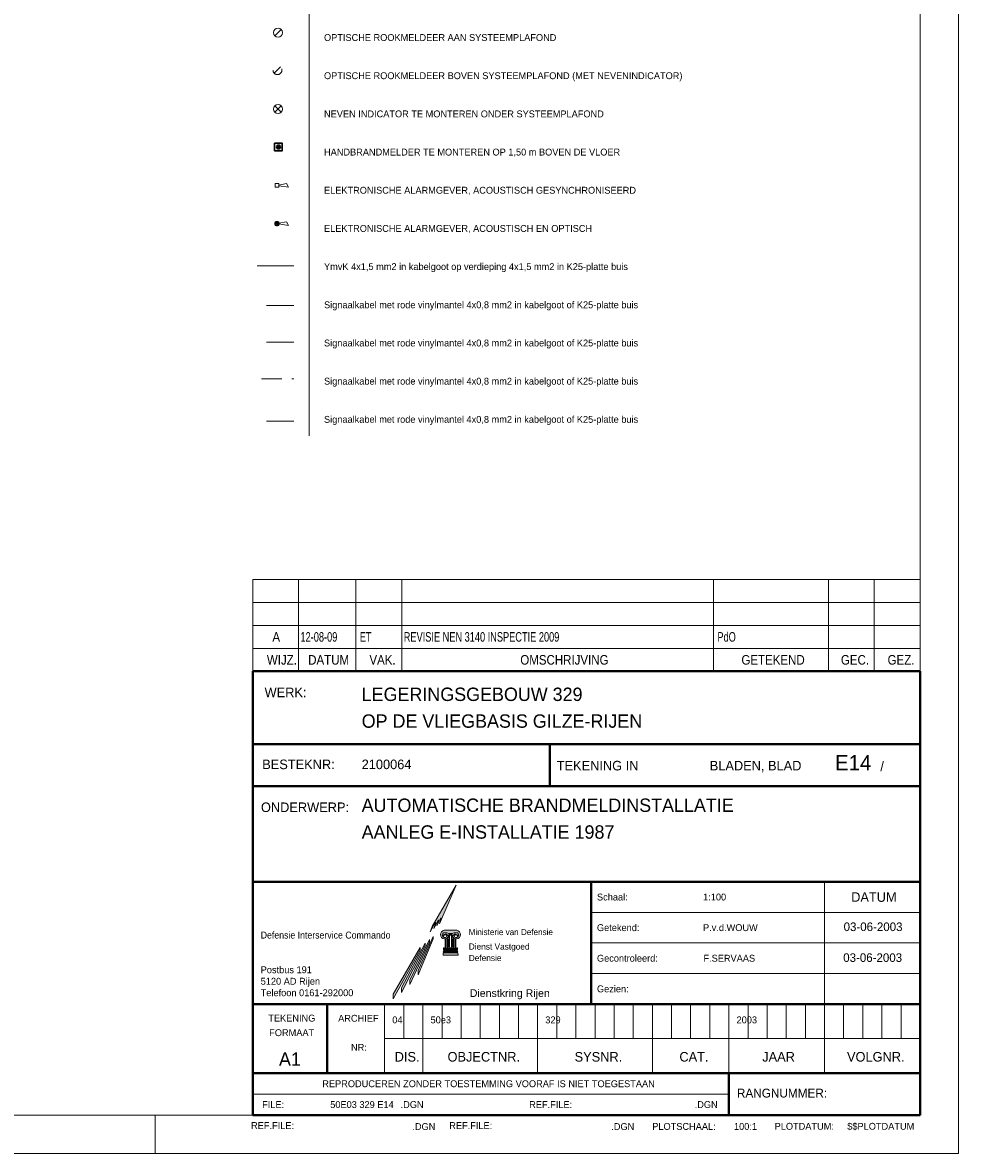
# Model space of a CAD drawing. Header units: millimetres. Extents: x -10 to 169, y 0 to 119.
# Tile 14 of 19: x 120 to 169, y 0 to 59. Entities that reach past the tile are written whole.
import ezdxf
from ezdxf.enums import TextEntityAlignment as Align

# ---------------------------------------------------------------- set-up
doc = ezdxf.new("R2010")
doc.units = ezdxf.units.MM
for name, pattern in [('DGN2', [1.424392, 0.712196, -0.712196]), ('DGN3', [2.136588, 1.424392, -0.712196]), ('DGN4', [2.848784, 1.424392, -0.712196, 0, -0.712196]), ('DGN6', [2.670735, 0, -0.534147, 1.068294, -0.534147, 0, -0.534147]), ('DGN7', [2.848784, 1.424392, -0.534147, 0.356098, -0.534147])]:
    doc.linetypes.add(name, pattern=pattern)
for name, color, linetype in [('11', 7, 'Continuous'), ('19', 7, 'Continuous'), ('31', 7, 'Continuous'), ('KADER', 7, 'Continuous'), ('STEMPEL', 7, 'Continuous'), ('SYMBOLEN', 7, 'Continuous')]:
    doc.layers.add(name, color=color, linetype=linetype)
doc.styles.add('dgn001', font='dgn001.shx')
doc.styles.add('dgn003', font='dgn003.shx')

# ---------------------------------------------------------------- blocks, each defined once
blk = doc.blocks.new('AnonymousCell101')
at = {"layer": 'SYMBOLEN', "color": 1, "linetype": 'Continuous', "lineweight": 0}
blk.add_line((-0.1670000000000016, -0.1669999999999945), (0.1670000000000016, 0.1670000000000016), dxfattribs=at)
blk.add_circle((-9.425000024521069e-05, -0.0003682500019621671), 0.2362500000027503, dxfattribs=at)
blk = doc.blocks.new('AnonymousCell102')
at = {"layer": 'SYMBOLEN', "color": 1, "linetype": 'Continuous', "lineweight": 0}
blk.add_line((-0.1679999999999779, -0.1670000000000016), (0.1659999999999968, 0.1670000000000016), dxfattribs=at)
at = {"layer": 'SYMBOLEN', "color": 1, "linetype": 'DGN2', "lineweight": 0}
blk.add_circle((-0.000594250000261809, -0.0003682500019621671), 0.2362360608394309, dxfattribs=at)
blk = doc.blocks.new('EP94')
at = {"layer": '11'}
h = blk.add_hatch(color=3, dxfattribs=at)
edge = h.paths.add_edge_path()
edge.add_arc((0, 0.2000000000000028), 0.1, 0, 360)
at = {"layer": '11', "color": 3, "linetype": 'Continuous', "lineweight": 30, "flags": 128}
blk.add_lwpolyline([(-0.2000000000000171, 0), (0.1999999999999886, 0), (0.1999999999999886, 0.3999999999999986), (-0.2000000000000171, 0.3999999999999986), (-0.2000000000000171, 0)], dxfattribs=at)
at = {"layer": '11', "color": 3, "linetype": 'Continuous', "lineweight": 30}
blk.add_circle((0, 0.2000000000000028), 0.1, dxfattribs=at)
blk = doc.blocks.new('AnonymousCell103')
at = {"layer": 'SYMBOLEN', "color": 1, "linetype": 'Continuous', "lineweight": 0}
for p, q in [((-0.1670000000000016, -0.1669999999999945), (0.1670000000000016, 0.1670000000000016)), ((0.1670000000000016, -0.1669999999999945), (-0.1670000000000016, 0.1670000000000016))]:
    blk.add_line(p, q, dxfattribs=at)
blk.add_circle((-9.425000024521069e-05, -0.0003682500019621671), 0.2362500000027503, dxfattribs=at)
blk = doc.blocks.new('EW4')
at = {"layer": '31', "color": 3, "linetype": 'Continuous', "lineweight": 0}
for p, q in [((0.5, 0.1000000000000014), (0.09999999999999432, 0.01999999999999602)), ((0.5999999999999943, -0.1000000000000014), (0.5, 0.1000000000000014)), ((0.09999999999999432, -0.02000000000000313), (0.5999999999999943, -0.1000000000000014))]:
    blk.add_line(p, q, dxfattribs=at)
at = {"layer": '31', "color": 3, "linetype": 'Continuous', "lineweight": 0, "flags": 128}
blk.add_lwpolyline([(0.09999999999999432, 0.1000000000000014), (-0.09999999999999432, 0.1000000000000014), (-0.09999999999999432, -0.1000000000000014), (0.09999999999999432, -0.1000000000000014), (0.09999999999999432, 0.1000000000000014)], dxfattribs=at)
blk = doc.blocks.new('EW41')
at = {"layer": '31', "color": 3, "linetype": 'Continuous', "lineweight": 0}
for p, q in [((0.5, 0.1000000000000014), (0.09999999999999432, 0.01999999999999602)), ((0.5999999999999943, -0.1000000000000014), (0.5, 0.1000000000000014)), ((0.09999999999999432, -0.02000000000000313), (0.5999999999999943, -0.1000000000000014))]:
    blk.add_line(p, q, dxfattribs=at)
at = {"layer": '31', "color": 3, "linetype": 'Continuous', "lineweight": 0, "flags": 128}
blk.add_lwpolyline([(0.09999999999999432, 0.1000000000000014), (-0.09999999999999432, 0.1000000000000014), (-0.09999999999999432, -0.1000000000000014), (0.09999999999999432, -0.1000000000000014), (0.09999999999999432, 0.1000000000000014)], dxfattribs=at)
blk = doc.blocks.new('EK914')
at = {"layer": '19'}
h = blk.add_hatch(color=3, dxfattribs=at)
edge = h.paths.add_edge_path()
edge.add_line((0, 0), (-0.06999999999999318, -0.07000000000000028))
edge.add_line((-0.06999999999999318, -0.07000000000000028), (-0.0709999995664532, -0.07100000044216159))
edge.add_arc((0.001413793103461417, 0), 0.1014137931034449, 135.5648111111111, 224.4351888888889, ccw=False)
edge.add_line((-0.0709999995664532, 0.07100000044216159), (-0.06999999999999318, 0.07000000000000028))
edge.add_line((-0.06999999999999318, 0.07000000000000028), (0, 0))
h = blk.add_hatch(color=3, dxfattribs=at)
edge = h.paths.add_edge_path()
edge.add_arc((-0.001413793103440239, 0), 0.101413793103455, -44.43518888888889, 44.43518888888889, ccw=False)
edge.add_line((0.07099999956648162, -0.0710000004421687), (0.06999999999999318, -0.07000000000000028))
edge.add_line((0.06999999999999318, -0.07000000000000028), (0, 0))
edge.add_line((0, 0), (0.07099999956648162, 0.0710000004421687))
at = {"layer": '19', "color": 3, "linetype": 'Continuous', "lineweight": 30, "flags": 128}
for points in [[(0, 0), (-0.06999999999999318, -0.07000000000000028), (-0.0709999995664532, -0.07100000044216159, -0.4084507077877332), (-0.0709999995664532, 0.07100000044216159), (-0.06999999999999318, 0.07000000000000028), (0, 0)], [(0.07099999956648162, 0.0710000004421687, -0.4084507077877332), (0.07099999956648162, -0.0710000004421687), (0.06999999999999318, -0.07000000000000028), (0, 0), (0.07099999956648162, 0.0710000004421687)]]:
    blk.add_lwpolyline(points, format="xyb", dxfattribs=at)
at = {"layer": '19', "color": 3, "linetype": 'Continuous', "lineweight": 30}
blk.add_circle((0, 0), 0.1, dxfattribs=at)
blk = doc.blocks.new('AnonymousCell104')
at = {"color": 1, "linetype": 'Continuous', "lineweight": 0}
for name in ['EK914', 'EW41']:
    blk.add_blockref(name, (-0.09399999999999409, -0.004999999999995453), dxfattribs=at)
blk = doc.blocks.new('A1')
at = {"layer": 'KADER', "color": 1, "linetype": 'Continuous', "lineweight": 0}
for p, q in [((168.528, 0), (168.528, 119.032)), ((126.447, 0), (126.447, 2.004)), ((0, 0), (168.528, 0))]:
    blk.add_line(p, q, dxfattribs=at)
at = {"layer": 'KADER', "color": 5, "linetype": 'Continuous', "lineweight": 0, "flags": 128}
blk.add_lwpolyline([(2.004, 2.004), (166.525, 2.004), (166.525, 117.028), (2.004, 117.028), (2.004, 2.004)], dxfattribs=at)
blk = doc.blocks.new('WIJZ')
at = {"layer": 'STEMPEL', "color": 1, "linetype": 'Continuous', "lineweight": 0}
for p, q in [((0, 0), (0, 1.201000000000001)), ((2.403999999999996, 0), (2.403999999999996, 1.201000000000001)), ((5.410999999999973, 0), (5.410999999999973, 1.201000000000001)), ((7.813999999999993, 0), (7.813999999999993, 1.201000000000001)), ((24.14599999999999, 0), (24.14599999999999, 1.201000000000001)), ((30.15799999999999, 0), (30.15799999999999, 1.201000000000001)), ((32.56399999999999, 0), (32.56399999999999, 1.201000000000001))]:
    blk.add_line(p, q, dxfattribs=at)
at = {"layer": 'STEMPEL', "color": 1, "linetype": 'Continuous', "lineweight": 0, "flags": 128}
blk.add_lwpolyline([(0, 0), (34.96799999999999, 0), (34.96799999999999, 1.201000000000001), (0, 1.201000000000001), (0, 0)], dxfattribs=at)
at = {"layer": 'STEMPEL', "color": 1, "linetype": 'Continuous', "lineweight": 0, "style": 'dgn001', "width": 0.900015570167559}
for s, p in [('WIJZ.', (1.531174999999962, 0.600479)), ('DATUM', (3.980174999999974, 0.600479)), ('VAK.', (6.802739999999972, 0.600479)), ('OMSCHRIJVING', (16.33122, 0.600479)), ('GETEKEND', (27.26347999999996, 0.600479)), ('GEC.', (31.55273999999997, 0.600479)), ('GEZ.', (33.96573999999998, 0.600479))]:
    blk.add_text(s, height=0.500958, dxfattribs=at).set_placement(p, align=Align.MIDDLE_CENTER)
blk = doc.blocks.new('WIJZA')
at = {"layer": 'STEMPEL', "color": 1, "linetype": 'Continuous', "lineweight": 0}
for p, q in [((0, 0), (0, 1.202999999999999)), ((2.403999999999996, 0), (2.403999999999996, 1.202999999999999)), ((5.410999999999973, 0), (5.410999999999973, 1.202999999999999)), ((7.813999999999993, 0), (7.813999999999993, 1.202999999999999)), ((24.14599999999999, 0), (24.14599999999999, 1.202999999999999)), ((30.15799999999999, 0), (30.15799999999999, 1.202999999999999)), ((32.56399999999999, 0), (32.56399999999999, 1.202999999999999))]:
    blk.add_line(p, q, dxfattribs=at)
at = {"layer": 'STEMPEL', "color": 1, "linetype": 'Continuous', "lineweight": 0, "flags": 128}
blk.add_lwpolyline([(0, 0), (34.96799999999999, 0), (34.96799999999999, 1.202999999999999), (0, 1.202999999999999), (0, 0)], dxfattribs=at)
at = {"layer": 'STEMPEL', "color": 1, "linetype": 'Continuous', "lineweight": 0, "style": 'dgn001', "width": 0.8999940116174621}
blk.add_text('A', height=0.50097, dxfattribs=at).set_placement((1.234434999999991, 0.6014850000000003), align=Align.MIDDLE_CENTER)
at = {"layer": 'STEMPEL', "color": 1, "linetype": 'Continuous', "lineweight": 0, "style": 'dgn003', "width": 0.7199952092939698}
for s, p in [('12-08-09', (2.503999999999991, 0.6014850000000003)), ('ET    ', (5.609999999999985, 0.6014850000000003)), ('REVISIE NEN 3140 INSPECTIE 2009              ', (7.914999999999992, 0.6014850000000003)), ('PdO             ', (24.34699999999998, 0.6014850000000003))]:
    blk.add_text(s, height=0.50097, dxfattribs=at).set_placement(p, align=Align.MIDDLE_LEFT)
blk = doc.blocks.new('WIJZA1')
at = {"layer": 'STEMPEL', "color": 1, "linetype": 'Continuous', "lineweight": 0}
for p, q in [((0, 0), (0, 1.202000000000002)), ((2.403999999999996, 0), (2.403999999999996, 1.202000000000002)), ((5.410999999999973, 0), (5.410999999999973, 1.202000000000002)), ((7.813999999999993, 0), (7.813999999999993, 1.202000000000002)), ((24.14599999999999, 0), (24.14599999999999, 1.202000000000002)), ((30.15799999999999, 0), (30.15799999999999, 1.202000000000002)), ((32.56399999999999, 0), (32.56399999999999, 1.202000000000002))]:
    blk.add_line(p, q, dxfattribs=at)
at = {"layer": 'STEMPEL', "color": 1, "linetype": 'Continuous', "lineweight": 0, "flags": 128}
blk.add_lwpolyline([(0, 0), (34.96799999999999, 0), (34.96799999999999, 1.202000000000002), (0, 1.202000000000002), (0, 0)], dxfattribs=at)
blk = doc.blocks.new('WIJZA2')
at = {"layer": 'STEMPEL', "color": 1, "linetype": 'Continuous', "lineweight": 0}
for p, q in [((0, 0), (0, 1.202999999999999)), ((2.403999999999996, 0), (2.403999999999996, 1.202999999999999)), ((5.410999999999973, 0), (5.410999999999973, 1.202999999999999)), ((7.813999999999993, 0), (7.813999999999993, 1.202999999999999)), ((24.14599999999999, 0), (24.14599999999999, 1.202999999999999)), ((30.15799999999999, 0), (30.15799999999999, 1.202999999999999)), ((32.56399999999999, 0), (32.56399999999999, 1.202999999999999))]:
    blk.add_line(p, q, dxfattribs=at)
at = {"layer": 'STEMPEL', "color": 1, "linetype": 'Continuous', "lineweight": 0, "flags": 128}
blk.add_lwpolyline([(0, 0), (34.96799999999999, 0), (34.96799999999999, 1.202999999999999), (0, 1.202999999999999), (0, 0)], dxfattribs=at)
blk = doc.blocks.new('AnonymousCell142')
at = {"layer": 'STEMPEL'}
for points in [[(57.95399999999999, -45.465), (56.7, -47.633), (56.59699999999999, -47.909), (56.86800000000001, -47.414), (56.87500000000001, -47.483), (56.789, -47.74299999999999), (57.02400000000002, -47.284), (57.02800000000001, -47.355), (56.949, -47.60599999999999), (57.152, -47.175), (57.157, -47.248), (57.08800000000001, -47.48999999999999)], [(57.377, -48.706), (57.413, -48.706), (57.413, -48.334), (57.377, -48.334)], [(57.47700000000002, -48.706), (57.509, -48.706), (57.509, -48.298), (57.47700000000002, -48.298)], [(57.575, -48.706), (57.575, -48.056), (57.741, -48.056), (57.741, -48.706), (57.70700000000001, -48.706), (57.70700000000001, -48.092), (57.60700000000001, -48.092), (57.60700000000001, -48.706)], [(57.837, -48.706), (57.80500000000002, -48.706), (57.80500000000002, -48.298), (57.837, -48.298)], [(57.937, -48.706), (57.90400000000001, -48.706), (57.90400000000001, -48.334), (57.937, -48.334)], [(57.276, -49.005), (58.04000000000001, -49.005), (58.05, -49.133), (57.26600000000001, -49.133)], [(57.28500000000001, -48.919), (58.032, -48.919), (58.033, -48.955), (57.28000000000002, -48.955)], [(58.032, -48.919), (57.28500000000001, -48.919)], [(58.01800000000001, -48.757), (57.29800000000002, -48.757), (57.28700000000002, -48.872), (58.02500000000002, -48.872)]]:
    blk.add_hatch(color=1, dxfattribs=at).paths.add_polyline_path(points)
h = blk.add_hatch(color=1, dxfattribs=at)
edge = h.paths.add_edge_path()
edge.add_line((57.986, -47.827), (57.331, -47.827))
edge.add_line((57.331, -47.827), (57.32986492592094, -47.82676962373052))
edge.add_arc((57.36521489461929, -48.05518479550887), 0.2311344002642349, 98.79741111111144, 261.2025888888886)
edge.add_line((57.32986492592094, -48.28359996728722), (57.331, -48.284))
edge.add_line((57.331, -48.284), (57.39100000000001, -48.284))
edge.add_line((57.39100000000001, -48.284), (57.38696384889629, -48.28359996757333))
edge.add_arc((57.38261988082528, -48.14058534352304), 0.1430805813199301, 271.7397838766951, 361.531361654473)
edge.add_arc((57.39926152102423, -48.15175799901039), 0.1272744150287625, 6.766707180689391, 159.342784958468)
edge.add_arc((57.29465548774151, -48.11436581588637), 0.0163153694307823, 152.6044555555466, 337.751036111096)
edge.add_line((57.30975613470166, -48.12054333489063), (57.30963386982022, -48.12044627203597))
edge.add_arc((57.38164545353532, -48.14056008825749), 0.07476786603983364, -16.834616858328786, 164.3942275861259, ccw=False)
edge.add_arc((57.39288730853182, -48.13642987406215), 0.06560123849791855, 269.10562499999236, 336.856366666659, ccw=False)
edge.add_line((57.39186332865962, -48.20202312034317), (57.39200000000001, -48.204))
edge.add_line((57.39200000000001, -48.204), (57.331, -48.204))
edge.add_line((57.331, -48.204), (57.32986492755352, -48.20202312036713))
edge.add_arc((57.34880241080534, -48.07965784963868), 0.123822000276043, 98.79741111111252, 261.2025888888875, ccw=False)
edge.add_line((57.32986492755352, -47.95729257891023), (57.331, -47.95999999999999))
edge.add_line((57.331, -47.95999999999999), (57.473, -47.95999999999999))
edge.add_line((57.473, -47.95999999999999), (57.47215354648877, -47.95729257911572))
edge.add_arc((57.45321607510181, -48.0796578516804), 0.1238220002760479, 36.36600277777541, 81.20259444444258, ccw=False)
edge.add_line((57.55292321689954, -48.00623868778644), (57.55300000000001, -48.003))
edge.add_line((57.55300000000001, -48.003), (57.76200000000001, -48.003))
edge.add_line((57.76200000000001, -48.003), (57.75942141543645, -48.00623868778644))
edge.add_arc((57.85912855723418, -48.0796578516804), 0.123822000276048, 98.79740555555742, 143.6339972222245, ccw=False)
edge.add_line((57.84019108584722, -47.95729257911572), (57.84099999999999, -47.95999999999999))
edge.add_line((57.84099999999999, -47.95999999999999), (57.986, -47.95999999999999))
edge.add_line((57.986, -47.95999999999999), (57.98247970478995, -47.95729257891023))
edge.add_arc((57.96354222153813, -48.07965784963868), 0.123822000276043, -81.20258888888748, 81.20258888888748, ccw=False)
edge.add_line((57.98247970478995, -48.20202312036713), (57.986, -48.204))
edge.add_line((57.986, -48.204), (57.92100000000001, -48.204))
edge.add_line((57.92100000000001, -48.204), (57.92048130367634, -48.20202312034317))
edge.add_arc((57.91945732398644, -48.13642987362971), 0.0656012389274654, 203.143633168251, 270.89437483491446, ccw=False)
edge.add_arc((57.9306991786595, -48.14056008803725), 0.07476786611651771, 15.60577222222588, 196.8346166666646, ccw=False)
edge.add_line((58.00271076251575, -48.12044627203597), (58.00258849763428, -48.12054333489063))
edge.add_arc((58.01768914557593, -48.11436581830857), 0.0163153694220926, 202.2489547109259, 387.3955352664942)
edge.add_arc((57.9130831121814, -48.15175800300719), 0.1272744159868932, 20.65721451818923, 173.2332922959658)
edge.add_arc((57.92972475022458, -48.14058534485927), 0.1430805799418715, 178.4686388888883, 268.2602166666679)
edge.add_line((57.92538078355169, -48.28359996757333), (57.926, -48.284))
edge.add_line((57.926, -48.284), (57.986, -48.284))
edge.add_line((57.986, -48.284), (57.98247970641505, -48.28359996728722))
edge.add_arc((57.94890771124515, -48.05502757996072), 0.2310247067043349, 278.3556809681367, 440.7608587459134)
at = {"layer": 'STEMPEL', "true_color": 0xb3b3b3}
for points in [[(55.086, -50.849), (56.33400000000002, -48.504), (56.33400000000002, -48.638), (55.086, -51.083)], [(55.521, -50.444), (56.56100000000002, -48.312), (56.56100000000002, -48.446), (55.521, -50.677)], [(55.95800000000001, -49.944), (56.753, -48.152), (56.753, -48.277), (55.95800000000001, -50.161)], [(54.65300000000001, -51.177), (56.068, -48.73099999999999), (56.068, -48.866), (54.65300000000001, -51.416)]]:
    blk.add_hatch(color=253, dxfattribs=at).paths.add_polyline_path(points)
at = {"layer": 'STEMPEL', "color": 4, "linetype": 'Continuous', "lineweight": 40}
for p, q in [((47.29300000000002, -34.266), (82.26100000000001, -34.266)), ((47.29300000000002, -57.512), (47.29300000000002, -34.266)), ((82.26100000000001, -34.266), (82.26100000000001, -57.512)), ((47.29300000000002, -38.074), (82.26100000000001, -38.074)), ((62.86300000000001, -40.279), (62.86300000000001, -38.074)), ((47.29300000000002, -40.279), (82.26100000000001, -40.279)), ((47.29300000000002, -45.287), (82.26100000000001, -45.287)), ((65.033, -51.7), (65.033, -45.287)), ((47.29300000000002, -51.7), (82.26100000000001, -51.7)), ((51.20100000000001, -55.307), (51.20100000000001, -51.7)), ((47.29300000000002, -55.307), (82.26100000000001, -55.307)), ((72.241, -55.307), (72.241, -57.512)), ((82.26100000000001, -57.512), (47.29300000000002, -57.512))]:
    blk.add_line(p, q, dxfattribs=at)
at = {"layer": 'STEMPEL', "color": 1, "linetype": 'Continuous', "lineweight": 0}
for p, q in [((77.252, -55.307), (77.252, -45.287)), ((65.033, -46.892), (82.26100000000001, -46.892)), ((57.70700000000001, -48.092), (57.70700000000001, -48.706)), ((65.033, -48.494), (82.26100000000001, -48.494)), ((65.033, -50.098), (82.26100000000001, -50.098)), ((55.20800000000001, -53.504), (55.20800000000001, -51.7)), ((56.20900000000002, -55.307), (56.20900000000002, -51.7)), ((57.21300000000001, -53.504), (57.21300000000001, -51.7)), ((58.21400000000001, -53.504), (58.21400000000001, -51.7)), ((59.21500000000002, -53.504), (59.21500000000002, -51.7)), ((60.217, -53.504), (60.217, -51.7)), ((61.22100000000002, -53.504), (61.22100000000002, -51.7)), ((62.22100000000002, -55.307), (62.22100000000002, -51.7)), ((63.223, -53.504), (63.223, -51.7)), ((64.22600000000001, -53.504), (64.22600000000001, -51.7)), ((65.228, -53.504), (65.228, -51.7)), ((66.23, -53.504), (66.23, -51.7)), ((67.23100000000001, -53.504), (67.23100000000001, -51.7)), ((68.23300000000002, -55.307), (68.23300000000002, -51.7)), ((69.236, -53.504), (69.236, -51.7)), ((70.23800000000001, -53.504), (70.23800000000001, -51.7)), ((71.23900000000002, -53.504), (71.23900000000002, -51.7)), ((72.241, -55.307), (72.241, -51.7)), ((73.24400000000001, -53.504), (73.24400000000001, -51.7)), ((74.24500000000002, -53.504), (74.24500000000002, -51.7)), ((75.247, -53.504), (75.247, -51.7)), ((76.24900000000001, -53.504), (76.24900000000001, -51.7)), ((78.253, -53.504), (78.253, -51.7)), ((79.25500000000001, -53.504), (79.25500000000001, -51.7)), ((80.25700000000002, -53.504), (80.25700000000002, -51.7)), ((81.259, -53.504), (81.259, -51.7)), ((54.20700000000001, -53.504), (82.26100000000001, -53.504)), ((72.241, -56.409), (47.29300000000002, -56.409))]:
    blk.add_line(p, q, dxfattribs=at)
at = {"layer": 'STEMPEL', "color": 2, "linetype": 'Continuous', "lineweight": 13}
blk.add_line((54.20700000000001, -55.307), (54.20700000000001, -51.7), dxfattribs=at)
at = {"layer": 'STEMPEL', "color": 1, "linetype": 'Continuous', "lineweight": 0, "flags": 128}
for points in [[(57.95399999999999, -45.465), (56.7, -47.633), (56.59699999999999, -47.909), (56.86800000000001, -47.414), (56.87500000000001, -47.483), (56.789, -47.74299999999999), (57.02400000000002, -47.284), (57.02800000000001, -47.355), (56.949, -47.60599999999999), (57.152, -47.175), (57.157, -47.248), (57.08800000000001, -47.48999999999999), (57.95399999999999, -45.465)], [(57.377, -48.706), (57.413, -48.706), (57.413, -48.334), (57.377, -48.334), (57.377, -48.706)], [(57.47700000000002, -48.706), (57.509, -48.706), (57.509, -48.298), (57.47700000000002, -48.298), (57.47700000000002, -48.706)], [(57.575, -48.706), (57.575, -48.056), (57.741, -48.056), (57.741, -48.706), (57.70700000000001, -48.706), (57.70700000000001, -48.092), (57.60700000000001, -48.092), (57.60700000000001, -48.706), (57.575, -48.706)], [(57.837, -48.706), (57.80500000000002, -48.706), (57.80500000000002, -48.298), (57.837, -48.298), (57.837, -48.706)], [(57.937, -48.706), (57.90400000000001, -48.706), (57.90400000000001, -48.334), (57.937, -48.334), (57.937, -48.706)], [(57.276, -49.005), (58.04000000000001, -49.005), (58.05, -49.133), (57.26600000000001, -49.133), (57.276, -49.005)], [(57.28500000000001, -48.919), (58.032, -48.919), (58.033, -48.955), (57.28000000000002, -48.955), (57.28500000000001, -48.919)], [(58.032, -48.919), (57.28500000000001, -48.919), (58.032, -48.919)], [(58.01800000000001, -48.757), (57.29800000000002, -48.757), (57.28700000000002, -48.872), (58.02500000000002, -48.872), (58.01800000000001, -48.757)]]:
    blk.add_lwpolyline(points, dxfattribs=at)
blk.add_lwpolyline([(57.986, -47.827), (57.331, -47.827), (57.32986492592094, -47.82676962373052, 0.8571428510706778), (57.32986492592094, -48.28359996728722), (57.331, -48.284), (57.39100000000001, -48.284), (57.38696384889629, -48.28359996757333, 0.4131485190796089), (57.52564936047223, -48.13676164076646, 0.7853415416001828), (57.28016986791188, -48.10685861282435, 1.045952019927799), (57.30975613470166, -48.12054333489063), (57.30963386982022, -48.12044627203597, -1.010781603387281), (57.4532091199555, -48.16221362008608, -0.3045418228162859), (57.39186332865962, -48.20202312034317), (57.39200000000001, -48.204), (57.331, -48.204), (57.32986492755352, -48.20202312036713, -0.8571428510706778), (57.32986492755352, -47.95729257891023), (57.331, -47.95999999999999), (57.473, -47.95999999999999), (57.47215354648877, -47.95729257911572, -0.1981712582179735), (57.55292321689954, -48.00623868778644), (57.55300000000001, -48.003), (57.76200000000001, -48.003), (57.75942141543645, -48.00623868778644, -0.1981712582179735), (57.84019108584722, -47.95729257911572), (57.84099999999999, -47.95999999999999), (57.986, -47.95999999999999), (57.98247970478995, -47.95729257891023, -0.8571428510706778), (57.98247970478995, -48.20202312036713), (57.986, -48.204), (57.92100000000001, -48.204), (57.92048130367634, -48.20202312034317, -0.3045418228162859), (57.85913551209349, -48.16221361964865, -1.010781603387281), (58.00271076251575, -48.12044627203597), (58.00258849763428, -48.12054333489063, 1.045952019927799), (58.03217476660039, -48.10685861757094, 0.7853415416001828), (57.78669527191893, -48.13676164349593, 0.4131485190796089), (57.92538078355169, -48.28359996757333), (57.926, -48.284), (57.986, -48.284), (57.98247970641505, -48.28359996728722, 0.8571428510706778), (57.986, -47.827)], format="xyb", dxfattribs=at)
at = {"layer": 'STEMPEL', "color": 253, "linetype": 'Continuous', "lineweight": 0, "true_color": 0xb3b3b3, "flags": 128}
for points in [[(55.086, -50.849), (56.33400000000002, -48.504), (56.33400000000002, -48.638), (55.086, -51.083), (55.086, -50.849)], [(55.521, -50.444), (56.56100000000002, -48.312), (56.56100000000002, -48.446), (55.521, -50.677), (55.521, -50.444)], [(55.95800000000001, -49.944), (56.753, -48.152), (56.753, -48.277), (55.95800000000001, -50.161), (55.95800000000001, -49.944)], [(54.65300000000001, -51.177), (56.068, -48.73099999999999), (56.068, -48.866), (54.65300000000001, -51.416), (54.65300000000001, -51.177)]]:
    blk.add_lwpolyline(points, dxfattribs=at)
at = {"color": 1, "linetype": 'Continuous', "lineweight": 0}
for name, p in [('A1', (-84.264, -59.516)), ('WIJZA2', (47.29300000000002, -30.66)), ('WIJZA1', (47.29300000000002, -31.862)), ('WIJZA', (47.29300000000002, -33.065)), ('WIJZ', (47.29300000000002, -34.266))]:
    blk.add_blockref(name, p, dxfattribs=at)
at = {"layer": 'STEMPEL', "color": 3, "linetype": 'Continuous', "lineweight": 30, "style": 'dgn003'}
for s, p in [('WERK:', (47.91800000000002, -35.621)), ('ONDERWERP:', (47.72600000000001, -41.637))]:
    blk.add_text(s, height=0.50097, dxfattribs=at).set_placement(p)
for s, p in [('LEGERINGSGEBOUW 329                       ', (53.003, -35.470324)), ('OP DE VLIEGBASIS GILZE-RIJEN              ', (53.003, -36.87232399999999)), ('AUTOMATISCHE BRANDMELDINSTALLATIE         ', (53.003, -41.28032399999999)), ('AANLEG E-INSTALLATIE 1987                 ', (53.003, -42.68332399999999))]:
    blk.add_text(s, height=0.7013520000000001, dxfattribs=at).set_placement(p, align=Align.MIDDLE_LEFT)
at = {"layer": 'STEMPEL', "color": 2, "linetype": 'Continuous', "lineweight": 13, "style": 'dgn003'}
for s, p in [('BESTEKNR:', (47.794, -39.391)), ('2100064        ', (53.003, -39.391)), ('TEKENING IN ', (63.223, -39.45699999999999)), ('BLADEN, BLAD', (71.23900000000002, -39.45699999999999)), ('/', (80.175, -39.48999999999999))]:
    blk.add_text(s, height=0.50097, dxfattribs=at).set_placement(p)
at = {"layer": 'STEMPEL', "color": 4, "linetype": 'Continuous', "lineweight": 0, "style": 'dgn003'}
blk.add_text('E14', height=0.801558, dxfattribs=at).set_placement((77.79800000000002, -39.45699999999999))
at = {"layer": 'STEMPEL', "color": 1, "linetype": 'Continuous', "lineweight": 0}
for s, style, p in [('Schaal:', 'dgn003', (65.33200000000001, -46.088652)), ('1:100             ', 'dgn003', (70.891, -46.088652)), ('Getekend:', 'dgn003', (65.329, -47.692652)), ('P.v.d.WOUW        ', 'dgn003', (70.88600000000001, -47.692652)), ('Gecontroleerd:', 'dgn003', (65.329, -49.295652)), ('F.SERVAAS         ', 'dgn003', (70.908, -49.295652)), ('Postbus 191', 'dgn001', (47.71300000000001, -49.898652)), ('5120 AD Rijen', 'dgn001', (47.71300000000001, -50.500652)), ('Telefoon 0161-292000', 'dgn001', (47.71300000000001, -51.101652)), ('Gezien:', 'dgn003', (65.329, -50.898652)), ('FILE:', 'dgn003', (47.788, -56.958652)), ('.DGN', 'dgn003', (55.04200000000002, -56.958652)), ('REF.FILE:', 'dgn003', (61.78000000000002, -56.958652)), ('.DGN', 'dgn003', (70.448, -56.958652)), ('REF.FILE:', 'dgn003', (47.20900000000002, -58.058652)), ('.DGN', 'dgn003', (55.657, -58.111652)), ('REF.FILE:', 'dgn003', (57.59099999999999, -58.058652)), ('.DGN', 'dgn003', (66.07800000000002, -58.111652)), ('PLOTSCHAAL:', 'dgn003', (68.22500000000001, -58.104652)), ('100:1', 'dgn003', (72.50700000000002, -58.104652)), ('PLOTDATUM:', 'dgn003', (74.63600000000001, -58.097652)), ('$$PLOTDATUM', 'dgn003', (78.44200000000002, -58.097652))]:
    blk.add_text(s, height=0.360696, dxfattribs=dict(at, style=style)).set_placement(p, align=Align.MIDDLE_LEFT)
at = {"layer": 'STEMPEL', "color": 1, "linetype": 'Continuous', "lineweight": 0, "style": 'dgn003'}
for s, height, p in [('DATUM', 0.50097, (79.83742499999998, -46.089515)), ('03-06-2003', 0.45087, (79.79335000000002, -47.645565)), ('03-06-2003', 0.45087, (79.77335000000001, -49.262565)), ('TEKENING', 0.360696, (49.34378399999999, -52.432652)), ('ARCHIEF', 0.360696, (52.829436, -52.439652)), ('FORMAAT', 0.360696, (49.33743599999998, -53.193652)), ('NR:', 0.360696, (52.860044, -53.962652))]:
    blk.add_text(s, height=height, dxfattribs=at).set_placement(p, align=Align.MIDDLE_CENTER)
at = {"layer": 'STEMPEL', "color": 2, "linetype": 'Continuous', "lineweight": 0, "style": 'dgn001', "width": 0.947333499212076}
blk.add_text('Defensie Interservice Commando', height=0.36171, dxfattribs=at).set_placement((47.71500000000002, -48.083145), align=Align.MIDDLE_LEFT)
at = {"layer": 'STEMPEL', "color": 1, "linetype": 'Continuous', "lineweight": 0, "style": 'dgn001'}
blk.add_text('Ministerie van Defensie', height=0.317424, dxfattribs=at).set_placement((58.61, -47.765576), align=Align.TOP_LEFT)
at = {"layer": 'STEMPEL', "color": 2, "linetype": 'Continuous', "lineweight": 13, "style": 'dgn001', "width": 1.036056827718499}
blk.add_text('Dienstkring Rijen       ', height=0.400368, dxfattribs=at).set_placement((58.66600000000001, -51.121816), align=Align.MIDDLE_LEFT)
at = {"layer": 'STEMPEL', "color": 1, "linetype": 'Continuous', "lineweight": 0, "style": 'dgn003'}
for s, p in [('04', (54.60700000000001, -52.703)), ('50e3  ', (56.611, -52.703)), ('329   ', (62.622, -52.703)), ('2003 ', (72.64300000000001, -52.703))]:
    blk.add_text(s, height=0.360696, dxfattribs=at).set_placement(p)
at = {"layer": 'STEMPEL', "color": 2, "linetype": 'Continuous', "lineweight": 13, "style": 'dgn003'}
for s, height, p in [('A1', 0.7013520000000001, (49.24435200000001, -54.57632399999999)), ('DIS.', 0.50097, (55.38394000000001, -54.456515)), ('OBJECTNR.', 0.50097, (59.40036500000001, -54.456515)), ('SYSNR.', 0.50097, (65.40591000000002, -54.456515)), ('CAT.', 0.50097, (70.41194, -54.456515)), ('JAAR', 0.50097, (74.84394000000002, -54.456515)), ('VOLGNR.', 0.50097, (79.93639500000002, -54.456515)), ('REPRODUCEREN ZONDER TOESTEMMING VOORAF IS NIET TOEGESTAAN', 0.360696, (59.64883600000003, -55.867652))]:
    blk.add_text(s, height=height, dxfattribs=at).set_placement(p, align=Align.MIDDLE_CENTER)
blk.add_text('RANGNUMMER:', height=0.460884, dxfattribs=at).set_placement((72.66100000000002, -56.358558), align=Align.MIDDLE_LEFT)
at = {"layer": 'STEMPEL', "color": 1, "linetype": 'Continuous', "lineweight": 0, "style": 'dgn003'}
blk.add_text('50E03 329 E14  ', height=0.360696, dxfattribs=at).set_placement((54.94944, -56.958652), align=Align.MIDDLE_RIGHT)
at = {"layer": 'STEMPEL', "color": 2, "linetype": 'Continuous', "lineweight": 0, "insert": (58.61300000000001, -48.52), "char_height": 0.324624, "attachment_point": 1, "line_spacing_factor": 1.104583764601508, "style": 'dgn001'}
blk.add_mtext('Dienst Vastgoed\\PDefensie', dxfattribs=at)

msp = doc.modelspace()

# ---------------------------------------------------------------- linework, layer by layer
at = {"layer": 'SYMBOLEN', "color": 1, "linetype": 'Continuous', "lineweight": 0}
for p, q in [((134.516, 67.377), (134.516, 37.588)), ((133.714, 46.482), (131.792, 46.482))]:
    msp.add_line(p, q, dxfattribs=at)
at = {"layer": 'SYMBOLEN', "color": 1, "linetype": 'DGN7', "lineweight": 0}
msp.add_line((133.714, 44.418), (131.792, 44.418), dxfattribs=at)
at = {"layer": 'SYMBOLEN', "color": 1, "linetype": 'DGN4', "lineweight": 0}
msp.add_line((133.714, 42.496), (131.792, 42.496), dxfattribs=at)
at = {"layer": 'SYMBOLEN', "color": 1, "linetype": 'DGN6', "lineweight": 0}
msp.add_line((133.714, 40.574), (131.792, 40.574), dxfattribs=at)
at = {"layer": 'SYMBOLEN', "color": 1, "linetype": 'DGN3', "lineweight": 0}
msp.add_line((133.714, 38.353), (131.792, 38.353), dxfattribs=at)

# ---------------------------------------------------------------- block references
at = {"color": 1, "linetype": 'Continuous', "lineweight": 0}
for name, p in [('AnonymousCell142', (84.264, 59.516)), ('AnonymousCell101', (132.887, 58.702)), ('AnonymousCell102', (132.856, 56.743)), ('AnonymousCell103', (132.887, 54.702)), ('EP94', (132.906, 52.512)), ('EW4', (132.827, 50.7)), ('AnonymousCell104', (132.921, 48.705))]:
    msp.add_blockref(name, p, dxfattribs=at)

# ---------------------------------------------------------------- texts
at = {"layer": 'SYMBOLEN', "color": 1, "linetype": 'Continuous', "lineweight": 0, "style": 'dgn001'}
for s, p in [('OPTISCHE ROOKMELDEER AAN SYSTEEMPLAFOND', (135.295, 58.266)), ('OPTISCHE ROOKMELDEER BOVEN SYSTEEMPLAFOND (MET NEVENINDICATOR)', (135.295, 56.266)), ('NEVEN INDICATOR TE MONTEREN ONDER SYSTEEMPLAFOND', (135.295, 54.266)), ('HANDBRANDMELDER TE MONTEREN OP 1,50 m BOVEN DE VLOER', (135.295, 52.266)), ('ELEKTRONISCHE ALARMGEVER, ACOUSTISCH GESYNCHRONISEERD', (135.295, 50.266)), ('ELEKTRONISCHE ALARMGEVER, ACOUSTISCH EN OPTISCH', (135.295, 48.266)), ('YmvK 4x1,5 mm2 in kabelgoot op verdieping 4x1,5 mm2 in K25-platte buis', (135.295, 46.266)), ('Signaalkabel met rode vinylmantel 4x0,8 mm2 in kabelgoot of K25-platte buis', (135.295, 44.266)), ('Signaalkabel met rode vinylmantel 4x0,8 mm2 in kabelgoot of K25-platte buis', (135.295, 42.266)), ('Signaalkabel met rode vinylmantel 4x0,8 mm2 in kabelgoot of K25-platte buis', (135.295, 40.266)), ('Signaalkabel met rode vinylmantel 4x0,8 mm2 in kabelgoot of K25-platte buis', (135.295, 38.266))]:
    msp.add_text(s, height=0.36, dxfattribs=at).set_placement(p)

doc.saveas('drawing.dxf')
